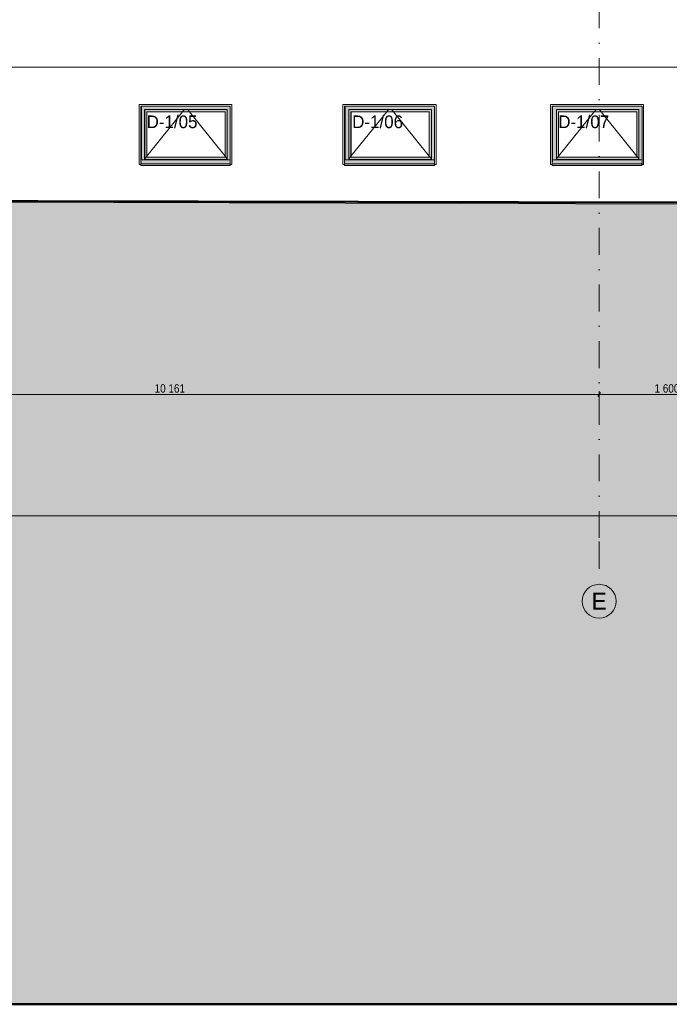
# Model space of a CAD drawing. Header units: millimetres. Extents: x -65 to 137875, y -1905 to 36930.
# Tile 121 of 151: x 65885 to 73569, y 1890 to 13545. Entities that reach past the tile are written whole.
import ezdxf
from ezdxf.enums import TextEntityAlignment as Align

# ---------------------------------------------------------------- set-up
doc = ezdxf.new("R2010")
doc.units = ezdxf.units.MM
doc.header["$MEASUREMENT"] = 0
doc.linetypes.add('Punkt katkend', pattern=[670.277762, 317.5, -176.388889, 0, -176.388874])
for name, color, linetype in [('00 2D joon.AR', 7, 'Continuous'), ('00 Silt sein.AR', 7, 'Continuous'), ('00 Telje mõõdud.AR', 7, 'Continuous'), ('00 Teljed.AR', 7, 'Continuous'), ('1232 Välisseinad.AR', 7, 'Continuous'), ('1232 Välisseinad.VANA', 7, 'Continuous'), ('Aken', 7, 'Continuous')]:
    doc.layers.add(name, color=color, linetype=linetype)
doc.styles.add('GENERATED_STYLE_4', font='txt', dxfattribs={"width": 0.84})
doc.styles.add('GENERATED_STYLE_6', font='txt')
doc.dimstyles.new('GENERATED_STYLE__1', dxfattribs={"dimtxt": 100, "dimasz": 38, "dimexe": 0.18, "dimexo": 1.5, "dimgap": 0, "dimtad": 1, "dimtih": 1, "dimtoh": 1, "dimdec": 0, "dimzin": 0, "dimdsep": 46, "dimtxsty": 'GENERATED_STYLE_4', "dimblk": 'ARROWHEAD_2', "dimblk1": 'ARROWHEAD_2', "dimblk2": 'ARROWHEAD_2', "dimcen": 0.09, "dimclrd": 256, "dimclre": 256, "dimclrt": 256, "dimadec": 1, "dimazin": 0, "dimtfac": 1, "dimtdec": 4, "dimtmove": 0, "dimatfit": 3, "dimfxl": 0, "dimtolj": 1, "dimtzin": 0, "dimarcsym": 0})

# ---------------------------------------------------------------- blocks, each defined once
blk = doc.blocks.new('Section Element_371_2', base_point=(-56954, 12361))
at = {"layer": '1232 Välisseinad.AR', "color": 7, "linetype": 'Continuous', "lineweight": 13}
for p, q in [((67298, 12540), (67318, 12540)), ((67298, 11831), (67298, 12540)), ((68375, 12540), (68395, 12540)), ((68395, 12540), (68395, 11831)), ((67318, 11831), (67298, 11831)), ((67318, 11831), (67318, 11831)), ((68395, 11831), (68375, 11831))]:
    blk.add_line(p, q, dxfattribs=at)
blk = doc.blocks.new('Section Element_372_2', base_point=(-56954, 12361))
at = {"layer": '1232 Välisseinad.AR', "color": 7, "linetype": 'Continuous', "lineweight": 13}
for p, q in [((70790, 12540), (70810, 12540)), ((70810, 12540), (70810, 11831)), ((70790, 11831), (70790, 11831)), ((70810, 11831), (70790, 11831))]:
    blk.add_line(p, q, dxfattribs=at)
blk = doc.blocks.new('Section Element_375_2', base_point=(-56954, 12361))
at = {"layer": '1232 Välisseinad.AR', "color": 7, "linetype": 'Continuous', "lineweight": 13}
for p, q in [((72165, 12540), (73265, 12540)), ((72165, 11831), (72165, 12540)), ((73265, 12540), (73265, 11831)), ((72183, 11831), (72165, 11831)), ((73246, 11831), (73243, 11831)), ((73265, 11831), (73246, 11831))]:
    blk.add_line(p, q, dxfattribs=at)
blk = doc.blocks.new('Section Element_464_2', base_point=(-56954, 12361))
at = {"layer": '1232 Välisseinad.AR', "color": 7, "linetype": 'Continuous', "lineweight": 13}
for p, q in [((67318, 12520), (67318, 11831)), ((67325, 11886), (67325, 12520))]:
    blk.add_line(p, q, dxfattribs=at)
blk = doc.blocks.new('Section Element_465_2', base_point=(-56954, 12361))
at = {"layer": '1232 Välisseinad.AR', "color": 7, "linetype": 'Continuous', "lineweight": 13}
for p, q in [((69708, 12540), (69728, 12540)), ((69708, 11831), (69708, 12540)), ((69728, 12520), (69728, 11831)), ((69734, 11886), (69734, 12520)), ((69728, 11831), (69708, 11831))]:
    blk.add_line(p, q, dxfattribs=at)
blk = doc.blocks.new('Section Element_466_2', base_point=(-56954, 12361))
at = {"layer": '1232 Välisseinad.AR', "color": 7, "linetype": 'Continuous', "lineweight": 13}
for p, q in [((72185, 12520), (72185, 11839)), ((72186, 11869), (72186, 12520))]:
    blk.add_line(p, q, dxfattribs=at)
blk = doc.blocks.new('Section Element_472_2', base_point=(-56954, 12361))
at = {"layer": '1232 Välisseinad.AR', "color": 7, "linetype": 'Continuous', "lineweight": 13}
blk.add_line((68375, 11840), (68375, 12520), dxfattribs=at)
blk = doc.blocks.new('Section Element_473_2', base_point=(-56954, 12361))
at = {"layer": '1232 Välisseinad.AR', "color": 7, "linetype": 'Continuous', "lineweight": 13}
blk.add_line((70790, 11831), (70790, 12520), dxfattribs=at)
blk = doc.blocks.new('Section Element_474_2', base_point=(-56954, 12361))
at = {"layer": '1232 Välisseinad.AR', "color": 7, "linetype": 'Continuous', "lineweight": 13}
blk.add_line((73246, 11831), (73246, 12520), dxfattribs=at)
blk = doc.blocks.new('Section Element_491_2', base_point=(-56954, 12361))
at = {"layer": '1232 Välisseinad.AR', "color": 7, "linetype": 'Continuous', "lineweight": 13}
blk.add_line((76579, 12981), (61564, 12981), dxfattribs=at)
blk = doc.blocks.new('Section Element_520_2', base_point=(-56954, 12361))
at = {"layer": 'Aken', "linetype": 'Continuous', "lineweight": 13, "true_color": 0x3b3c3b}
for points in [[(67325, 12520), (67325, 12480), (67363, 12480), (68340, 12480), (68375, 12480), (68375, 12520)], [(67325, 12520), (67325, 12480), (67363, 12480), (68340, 12480), (68375, 12480), (68375, 12520)], [(67325, 11891), (67363, 11891), (67363, 12480), (67325, 12480)], [(67363, 12480), (67325, 12480), (67325, 12010), (67363, 12011)], [(67364, 12480), (67363, 12480), (67363, 11891), (67364, 11891)], [(67363, 12480), (67363, 12011), (67364, 11982), (67364, 12480)], [(67364, 12480), (67364, 12455), (67389, 12455), (68316, 12455), (68340, 12455), (68340, 12480)], [(67364, 12480), (67364, 12455), (67389, 12455), (68316, 12455), (68340, 12455), (68340, 12480)], [(68375, 12480), (68340, 12480), (68340, 11891), (68375, 11891)], [(68375, 12480), (68340, 12480), (68340, 11891), (68375, 11891)], [(67389, 12455), (67364, 12455), (67364, 11916), (67389, 11916)], [(67389, 12455), (67364, 12455), (67364, 11982), (67389, 11982)], [(67389, 12455), (67389, 11916), (67389, 11916), (67389, 12455)], [(67389, 12455), (67389, 11982), (67389, 11965), (67389, 12455)], [(68316, 12455), (68316, 11916), (68340, 11916), (68340, 12455)], [(68316, 12455), (68316, 11916), (68340, 11916), (68340, 12455)], [(67363, 11891), (67325, 11891), (67325, 11886), (68375, 11886), (68375, 11891), (68340, 11891)], [(67389, 11916), (67364, 11916), (67364, 11891), (68340, 11891), (68340, 11916), (68316, 11916)], [(68108, 11916), (68108, 11891), (68340, 11891), (68340, 11916)], [(68375, 11891), (68123, 11891), (68123, 11886), (68375, 11886)]]:
    blk.add_hatch(color=250, dxfattribs=at).paths.add_polyline_path(points)
at = {"layer": 'Aken', "color": 7, "linetype": 'Continuous', "lineweight": 13}
for p, q in [((67363, 12480), (67363, 11891)), ((68340, 12480), (67363, 12480)), ((67364, 12480), (67364, 11891)), ((68340, 11891), (68340, 12480)), ((67389, 12455), (67389, 11916)), ((68316, 12455), (67389, 12455)), ((68316, 11916), (68316, 12455)), ((67363, 11891), (68340, 11891)), ((67389, 11916), (68316, 11916))]:
    blk.add_line(p, q, dxfattribs=at)
at = {"layer": 'Aken', "color": 253, "linetype": 'Continuous', "lineweight": 13, "true_color": 0xa5a6a4}
for p, q in [((67812, 12455), (67832, 12480)), ((67892, 12455), (67872, 12480)), ((67389, 11929), (67812, 12455)), ((68316, 11929), (67892, 12455)), ((67364, 11898), (67389, 11929)), ((68340, 11898), (68316, 11929))]:
    blk.add_line(p, q, dxfattribs=at)
at = {"layer": 'Aken', "color": 7, "linetype": 'Continuous', "lineweight": 15}
blk.add_line((67389, 11916), (67389, 12455), dxfattribs=at)
blk = doc.blocks.new('Section Element_521_2', base_point=(-56954, 12361))
at = {"layer": 'Aken', "linetype": 'Continuous', "lineweight": 13, "true_color": 0x3b3c3b}
for points in [[(69734, 12520), (69734, 12480), (69778, 12480), (70755, 12480), (70790, 12480), (70790, 12520)], [(69734, 12520), (69734, 12480), (69778, 12480), (70755, 12480), (70790, 12480), (70790, 12520)], [(69734, 11891), (69778, 11891), (69778, 12480), (69734, 12480)], [(69734, 12010), (69778, 12011), (69778, 12480), (69734, 12480)], [(69778, 12480), (69778, 12480), (69778, 11891), (69778, 11891)], [(69778, 12480), (69778, 12480), (69778, 12011), (69778, 11982)], [(70755, 12480), (69778, 12480), (69778, 12455), (69803, 12455), (70730, 12455), (70755, 12455)], [(70755, 12480), (69778, 12480), (69778, 12455), (69803, 12455), (70730, 12455), (70755, 12455)], [(70790, 12480), (70755, 12480), (70755, 11891), (70790, 11891)], [(70790, 12480), (70755, 12480), (70755, 11891), (70790, 11891)], [(69803, 12455), (69778, 12455), (69778, 11916), (69803, 11916)], [(69803, 12455), (69778, 12455), (69778, 11982), (69803, 11982)], [(69803, 12455), (69803, 11916), (69804, 11916), (69804, 12455)], [(69803, 12455), (69803, 11982), (69804, 11965), (69804, 12455)], [(70730, 12455), (70730, 11916), (70755, 11916), (70755, 12455)], [(70730, 12455), (70730, 11916), (70755, 11916), (70755, 12455)], [(69734, 11886), (70790, 11886), (70790, 11891), (70755, 11891), (69778, 11891), (69734, 11891)], [(69803, 11916), (69778, 11916), (69778, 11891), (70755, 11891), (70755, 11916), (70730, 11916)], [(70523, 11916), (70523, 11891), (70755, 11891), (70755, 11916)], [(70790, 11891), (70538, 11891), (70538, 11886), (70790, 11886)], [(70790, 11831), (70790, 11831), (70790, 11842), (70790, 11837)], [(70790, 11831), (70790, 11831), (70790, 11842), (70790, 11837)]]:
    blk.add_hatch(color=250, dxfattribs=at).paths.add_polyline_path(points)
at = {"layer": 'Aken', "color": 7, "linetype": 'Continuous', "lineweight": 13}
for p, q in [((69778, 12480), (69778, 11891)), ((69778, 12480), (69778, 11891)), ((70755, 12480), (69778, 12480)), ((70755, 11891), (70755, 12480)), ((69803, 12455), (69803, 11916)), ((70730, 12455), (69803, 12455)), ((70730, 11916), (70730, 12455)), ((69778, 11891), (70755, 11891)), ((69803, 11916), (70730, 11916))]:
    blk.add_line(p, q, dxfattribs=at)
at = {"layer": 'Aken', "color": 253, "linetype": 'Continuous', "lineweight": 13, "true_color": 0xa5a6a4}
for p, q in [((70227, 12455), (70247, 12480)), ((70307, 12455), (70287, 12480)), ((69803, 11929), (70227, 12455)), ((70730, 11929), (70307, 12455)), ((69778, 11898), (69803, 11929)), ((70755, 11898), (70730, 11929))]:
    blk.add_line(p, q, dxfattribs=at)
at = {"layer": 'Aken', "color": 7, "linetype": 'Continuous', "lineweight": 15}
blk.add_line((69804, 11916), (69804, 12455), dxfattribs=at)
blk = doc.blocks.new('Section Element_522_2', base_point=(-56954, 12361))
at = {"layer": 'Aken', "linetype": 'Continuous', "lineweight": 13, "true_color": 0x3b3c3b}
for points in [[(73246, 12520), (72186, 12520), (72186, 12480), (72233, 12480), (73210, 12480), (73246, 12480)], [(73246, 12520), (72186, 12520), (72186, 12480), (72233, 12480), (73210, 12480), (73246, 12480)], [(72233, 12480), (72186, 12480), (72186, 11891), (72233, 11891)], [(72186, 12480), (72186, 12010), (72233, 12011), (72233, 12480)], [(72233, 12480), (72233, 12480), (72233, 11891), (72233, 11891)], [(72233, 12480), (72233, 12480), (72233, 12011), (72233, 11982)], [(73210, 12480), (72233, 12480), (72233, 12455), (72258, 12455), (73185, 12455), (73210, 12455)], [(73210, 12480), (72233, 12480), (72233, 12455), (72258, 12455), (73185, 12455), (73210, 12455)], [(73246, 12480), (73210, 12480), (73210, 11891), (73246, 11891)], [(73246, 12480), (73210, 12480), (73210, 11891), (73246, 11891)], [(72258, 12455), (72233, 12455), (72233, 11916), (72258, 11916)], [(72233, 12455), (72233, 11982), (72258, 11982), (72258, 12455)], [(72258, 12455), (72258, 11916), (72258, 11916), (72258, 12455)], [(72258, 12455), (72258, 11982), (72258, 11965), (72258, 12455)], [(73185, 12455), (73185, 11916), (73210, 11916), (73210, 12455)], [(73185, 12455), (73185, 11916), (73210, 11916), (73210, 12455)], [(72186, 11891), (72186, 11869), (72188, 11886), (72466, 11886), (73246, 11886), (73246, 11891), (73210, 11891), (72233, 11891)], [(72258, 11916), (72233, 11916), (72233, 11891), (73210, 11891), (73210, 11916), (73185, 11916)], [(72979, 11916), (72979, 11891), (73210, 11891), (73210, 11916)], [(72993, 11891), (72993, 11886), (73246, 11886), (73246, 11891)], [(72188, 11886), (72186, 11881), (72186, 11869)], [(73246, 11860), (73243, 11837), (73243, 11831), (73246, 11831)], [(73246, 11860), (73243, 11837), (73243, 11831), (73246, 11831)]]:
    blk.add_hatch(color=250, dxfattribs=at).paths.add_polyline_path(points)
at = {"layer": 'Aken', "color": 7, "linetype": 'Continuous', "lineweight": 13}
for p, q in [((72233, 12480), (72233, 11891)), ((72233, 12480), (72233, 11891)), ((73210, 12480), (72233, 12480)), ((73210, 11891), (73210, 12480)), ((72258, 12455), (72258, 11916)), ((73185, 12455), (72258, 12455)), ((73185, 11916), (73185, 12455)), ((72233, 11891), (73210, 11891)), ((72258, 11916), (73185, 11916))]:
    blk.add_line(p, q, dxfattribs=at)
at = {"layer": 'Aken', "color": 253, "linetype": 'Continuous', "lineweight": 13, "true_color": 0xa5a6a4}
for p, q in [((72682, 12455), (72702, 12480)), ((72762, 12455), (72742, 12480)), ((72258, 11929), (72682, 12455)), ((73185, 11929), (72762, 12455)), ((72233, 11898), (72258, 11929)), ((73210, 11898), (73185, 11929))]:
    blk.add_line(p, q, dxfattribs=at)
at = {"layer": 'Aken', "color": 7, "linetype": 'Continuous', "lineweight": 15}
blk.add_line((72258, 11916), (72258, 12455), dxfattribs=at)
blk = doc.blocks.new('Section Element_533_2', base_point=(-56954, 12361))
at = {"layer": '1232 Välisseinad.VANA', "linetype": 'Continuous', "lineweight": 13, "true_color": 0x3b3c3b}
for points in [[(67318, 11838), (68375, 11838), (68375, 11840), (68375, 11840), (68375, 11886), (67325, 11886), (67321, 11862)], [(68375, 11838), (67318, 11838), (67318, 11817), (68375, 11817)], [(68123, 11886), (68375, 11840), (68375, 11886)], [(68375, 11840), (68375, 11838), (68375, 11817), (68375, 11817), (68375, 11822), (68375, 11822), (68375, 11818), (68375, 11818), (68375, 11837), (68375, 11839)], [(68375, 11822), (68375, 11822), (68375, 11818), (68375, 11818)]]:
    blk.add_hatch(color=250, dxfattribs=at).paths.add_polyline_path(points)
at = {"layer": '1232 Välisseinad.VANA', "color": 7, "linetype": 'Continuous', "lineweight": 13}
for p, q in [((67321, 11862), (67318, 11838)), ((67318, 11838), (68375, 11838)), ((67318, 11838), (67318, 11817)), ((67318, 11817), (68375, 11817)), ((67325, 11886), (68375, 11886)), ((68375, 11840), (68375, 11838)), ((68375, 11837), (68375, 11839)), ((68375, 11838), (68375, 11817)), ((68375, 11818), (68375, 11837)), ((68375, 11817), (68375, 11822)), ((68375, 11822), (68375, 11818))]:
    blk.add_line(p, q, dxfattribs=at)
blk = doc.blocks.new('Section Element_534_2', base_point=(-56954, 12361))
at = {"layer": '1232 Välisseinad.VANA', "linetype": 'Continuous', "lineweight": 13, "true_color": 0x3b3c3b}
for points in [[(69728, 11838), (70790, 11838), (70790, 11843), (70790, 11886), (69734, 11886), (69731, 11862)], [(70790, 11817), (70790, 11838), (69728, 11838), (69728, 11817)], [(70538, 11886), (70790, 11840), (70790, 11843), (70790, 11886)], [(70790, 11843), (70790, 11838), (70790, 11817), (70790, 11817), (70790, 11822), (70790, 11822), (70790, 11818), (70790, 11818), (70790, 11837), (70790, 11842)], [(70790, 11839), (70790, 11842), (70790, 11843), (70790, 11840)], [(70790, 11818), (70790, 11818), (70790, 11822), (70790, 11822)]]:
    blk.add_hatch(color=250, dxfattribs=at).paths.add_polyline_path(points)
at = {"layer": '1232 Välisseinad.VANA', "color": 7, "linetype": 'Continuous', "lineweight": 13}
for p, q in [((69731, 11862), (69728, 11838)), ((69728, 11838), (70790, 11838)), ((69728, 11838), (69728, 11817)), ((69728, 11817), (70790, 11817)), ((69734, 11886), (70790, 11886)), ((70790, 11843), (70790, 11838)), ((70790, 11837), (70790, 11842)), ((70790, 11838), (70790, 11817)), ((70790, 11818), (70790, 11837)), ((70790, 11817), (70790, 11822)), ((70790, 11822), (70790, 11818))]:
    blk.add_line(p, q, dxfattribs=at)
blk = doc.blocks.new('Section Element_535_2', base_point=(-56954, 12361))
at = {"layer": '1232 Välisseinad.VANA', "linetype": 'Continuous', "lineweight": 13, "true_color": 0x3b3c3b}
for points in [[(72183, 11838), (73243, 11838), (73246, 11861), (73246, 11886), (72466, 11886), (72188, 11886), (72186, 11862), (72185, 11839), (72183, 11839)], [(73243, 11817), (73243, 11838), (72183, 11838), (72183, 11817)], [(73246, 11886), (72993, 11886), (73243, 11840), (73246, 11861)], [(73246, 11861), (73243, 11838), (73243, 11817), (73243, 11817), (73243, 11822), (73243, 11822), (73243, 11818), (73243, 11818), (73243, 11837), (73246, 11860)], [(73243, 11839), (73246, 11860), (73246, 11861), (73243, 11840)], [(73243, 11818), (73243, 11818), (73243, 11822), (73243, 11822)]]:
    blk.add_hatch(color=250, dxfattribs=at).paths.add_polyline_path(points)
at = {"layer": '1232 Välisseinad.VANA', "color": 7, "linetype": 'Continuous', "lineweight": 13}
for p, q in [((72183, 11839), (72183, 11838)), ((72183, 11838), (73243, 11838)), ((72183, 11838), (72183, 11817)), ((72183, 11817), (73243, 11817)), ((72188, 11886), (72186, 11862)), ((72188, 11886), (73246, 11886)), ((73246, 11861), (73243, 11838)), ((73243, 11837), (73246, 11860)), ((73243, 11838), (73243, 11817)), ((73243, 11818), (73243, 11837)), ((73243, 11817), (73243, 11822)), ((73243, 11822), (73243, 11818))]:
    blk.add_line(p, q, dxfattribs=at)
blk = doc.blocks.new('Section Element_543_2', base_point=(-56954, 12361))
at = {"layer": '1232 Välisseinad.AR', "color": 7, "linetype": 'Continuous', "lineweight": 13}
for p, q in [((67318, 12540), (68375, 12540)), ((67318, 12520), (68375, 12520))]:
    blk.add_line(p, q, dxfattribs=at)
blk = doc.blocks.new('Section Element_544_2', base_point=(-56954, 12361))
at = {"layer": '1232 Välisseinad.AR', "color": 7, "linetype": 'Continuous', "lineweight": 13}
for p, q in [((69728, 12540), (70790, 12540)), ((69728, 12520), (70790, 12520))]:
    blk.add_line(p, q, dxfattribs=at)
blk = doc.blocks.new('Section Element_545_2', base_point=(-56954, 12361))
at = {"layer": '1232 Välisseinad.AR', "color": 7, "linetype": 'Continuous', "lineweight": 13}
blk.add_line((72185, 12520), (73246, 12520), dxfattribs=at)
blk = doc.blocks.new('Section Element_549_2', base_point=(-56954, 12361))
at = {"layer": '1232 Välisseinad.AR', "color": 7, "linetype": 'Continuous', "lineweight": 13}
for p, q in [((54709, 11421), (81099, 11338)), ((83099, 11330), (54709, 11419)), ((83164, 7671), (54728, 7671))]:
    blk.add_line(p, q, dxfattribs=at)
blk = doc.blocks.new('*D2711', base_point=(-56954, 12361))
at = {"layer": '00 Telje mõõdud.AR', "color": 252, "linetype": 'Continuous', "lineweight": 13, "true_color": 0x8c8d8c}
for p, q in [((62592, 9134), (62563, 9084)), ((62578, 9072), (62578, 9147)), ((62578, 9109), (72738, 9109)), ((72753, 9134), (72724, 9084)), ((72738, 9072), (72738, 9147))]:
    blk.add_line(p, q, dxfattribs=at)
at = {"layer": '00 Telje mõõdud.AR', "color": 252, "lineweight": 13, "true_color": 0x8c8d8c, "insert": (67481, 9129), "char_height": 100, "attachment_point": 7, "style": 'GENERATED_STYLE_4'}
blk.add_mtext('\\A1;{\\pql;\\fArial|b0|i0|c0|p34;10\xa0161}', dxfattribs=at)
blk = doc.blocks.new('ARROWHEAD_2')
at = {"color": 0, "linetype": 'Continuous', "lineweight": 0}
for p, q in [((0, 0), (-1, 0)), ((-0.38, -0.66), (0.38, 0.66))]:
    blk.add_line(p, q, dxfattribs=at)
blk = doc.blocks.new('*D2712', base_point=(-56954, 12361))
at = {"layer": '00 Telje mõõdud.AR', "color": 252, "linetype": 'Continuous', "lineweight": 13, "true_color": 0x8c8d8c}
for p, q in [((72753, 9134), (72724, 9084)), ((72738, 9072), (72738, 9147)), ((72738, 9109), (74338, 9109)), ((74353, 9134), (74324, 9084)), ((74338, 9072), (74338, 9147))]:
    blk.add_line(p, q, dxfattribs=at)
at = {"layer": '00 Telje mõõdud.AR', "color": 252, "lineweight": 13, "true_color": 0x8c8d8c, "insert": (73394, 9129), "char_height": 100, "attachment_point": 7, "style": 'GENERATED_STYLE_4'}
blk.add_mtext('\\A1;{\\pql;\\fArial|b0|i0|c0|p34;1\xa0600}', dxfattribs=at)
blk = doc.blocks.new('Label_39_2', base_point=(67386, 12455))
at = {"layer": '00 Silt sein.AR', "color": 5, "lineweight": 13, "style": 'GENERATED_STYLE_4'}
blk.add_attdef('DUMMY_25', text='', height=150, dxfattribs=at).set_placement((67386, 12411), align=Align.TOP_LEFT)
blk = doc.blocks.new('Label_40_2', base_point=(69817, 12455))
at = {"layer": '00 Silt sein.AR', "color": 5, "lineweight": 13, "style": 'GENERATED_STYLE_4'}
blk.add_attdef('DUMMY_25', text='', height=150, dxfattribs=at).set_placement((69817, 12411), align=Align.TOP_LEFT)
blk = doc.blocks.new('Label_41_2', base_point=(72256, 12455))
at = {"layer": '00 Silt sein.AR', "color": 5, "lineweight": 13, "style": 'GENERATED_STYLE_4'}
blk.add_attdef('DUMMY_25', text='', height=150, dxfattribs=at).set_placement((72256, 12411), align=Align.TOP_LEFT)
blk = doc.blocks.new('Standard grid marker[2]_2', base_point=(72738, 32361))
at = {"layer": '00 Teljed.AR', "color": 252, "linetype": 'Punkt katkend', "lineweight": 13, "true_color": 0x8c8d8c}
for p, q in [((72738, 31861), (72738, 7361)), ((72738, 7361), (72738, 6861))]:
    blk.add_line(p, q, dxfattribs=at)
at = {"layer": '00 Teljed.AR', "color": 252, "linetype": 'Continuous', "lineweight": 13, "true_color": 0x8c8d8c}
blk.add_circle((72738, 6661), 200, dxfattribs=at)
at = {"layer": '00 Teljed.AR', "color": 252, "linetype": 'Punkt katkend', "lineweight": 13, "true_color": 0x8c8d8c}
blk.add_point((72738, 7361), dxfattribs=at)
blk.add_point((72738, 7361), dxfattribs=at)
at = {"layer": '00 Teljed.AR', "color": 252, "lineweight": 13, "true_color": 0x8c8d8c, "style": 'GENERATED_STYLE_6'}
for tag, p in [('AC_MarkerText_1_0', (72738, 32661)), ('AC_MarkerText_1_1', (72738, 6761))]:
    blk.add_attdef(tag, text='', height=200, rotation=360, dxfattribs=at).set_placement(p, align=Align.TOP_CENTER)

msp = doc.modelspace()

# ---------------------------------------------------------------- hatches: boundary and pattern name
at = {"layer": '00 2D joon.AR', "linetype": 'Continuous', "lineweight": 13}
msp.add_hatch(color=255, dxfattribs=at).paths.add_polyline_path([(12812.2, 11800.7), (21166.9, 11821.4), (22507.1, 11821.4), (22263.7, 11701.4), (21689.7, 11641.4), (26110.3, 11651.4), (31540.2, 11691.4), (54714.8, 11421.5), (83163.8, 11360), (84358.5, 11357.1), (84558.5, 11351.7), (89443.5, 11314.3), (89443.5, 1890.1), (12810.5, 1890.1)])

# ---------------------------------------------------------------- linework, layer by layer
at = {"layer": '00 2D joon.AR', "color": 7, "linetype": 'Continuous', "lineweight": 50, "flags": 128}
msp.add_lwpolyline([(12812.2, 11800.7), (21166.9, 11821.4), (22507.1, 11821.4), (22263.7, 11701.4), (21689.7, 11641.4), (26110.3, 11651.4), (31540.2, 11691.4), (54714.8, 11421.5), (83163.8, 11360), (84358.5, 11357.1), (84558.5, 11351.7), (89443.5, 11314.3), (89443.5, 1890.1), (12810.5, 1890.1)], close=True, dxfattribs=at)

# ---------------------------------------------------------------- block references
at = {"lineweight": 0}
for name in ['Section Element_371_2', 'Section Element_372_2', 'Section Element_375_2']:
    msp.add_blockref(name, (-56954.2, 12361.4), dxfattribs=at)
at = {"layer": '00 Silt sein.AR', "color": 5, "linetype": 'Continuous', "lineweight": 13}
for name, p, values in [('Label_39_2', (67385.8, 12455.4), {'DUMMY_25': 'D-1/05'}), ('Label_40_2', (69817.3, 12455.4), {'DUMMY_25': 'D-1/06'}), ('Label_41_2', (72255.5, 12455.4), {'DUMMY_25': 'D-1/07'})]:
    msp.add_blockref(name, p, dxfattribs=at).add_auto_attribs(values)
at = {"layer": '00 Teljed.AR', "color": 7, "linetype": 'Continuous', "lineweight": 13}
ref = msp.add_blockref('Standard grid marker[2]_2', (72738.5, 32361.4), dxfattribs=at)
ref.add_attrib('AC_MarkerText_1_1', 'E', dxfattribs={"color": 252, "lineweight": 13, "true_color": 0x8c8d8c, "height": 200, "rotation": 360, "style": 'GENERATED_STYLE_6'}).set_placement((72738.5, 6761.4), align=Align.TOP_CENTER)
at = {"layer": '1232 Välisseinad.AR', "lineweight": 0}
for name in ['Section Element_491_2', 'Section Element_543_2', 'Section Element_464_2', 'Section Element_472_2', 'Section Element_465_2', 'Section Element_544_2', 'Section Element_473_2', 'Section Element_466_2', 'Section Element_545_2', 'Section Element_474_2', 'Section Element_549_2']:
    msp.add_blockref(name, (-56954.2, 12361.4), dxfattribs=at)
at = {"layer": '1232 Välisseinad.VANA', "lineweight": 0}
for name in ['Section Element_533_2', 'Section Element_534_2', 'Section Element_535_2']:
    msp.add_blockref(name, (-56954.2, 12361.4), dxfattribs=at)
at = {"layer": 'Aken', "lineweight": 0}
for name in ['Section Element_520_2', 'Section Element_521_2', 'Section Element_522_2']:
    msp.add_blockref(name, (-56954.2, 12361.4), dxfattribs=at)

# ---------------------------------------------------------------- dimensions: what is measured, and where the dimension line sits
at = {"layer": '00 Telje mõõdud.AR', "color": 252, "linetype": 'Continuous', "lineweight": 13, "true_color": 0x8c8d8c}
for base, p1, p2, picture, middle in [((72738.5, 9109.5), (62577.6, 7534.5), (72738.5, 7957.1), '*D2711', (67696.8, 9179.5)), ((74338.5, 9109.5), (72738.5, 7957.1), (74338.5, 7860.4), '*D2712', (73570.2, 9179.5))]:
    dim = msp.add_linear_dim(base=base, p1=p1, p2=p2, dimstyle='GENERATED_STYLE__1', dxfattribs=at)
    dim.commit()
    dim.dimension.update_dxf_attribs({"geometry": picture, "text_midpoint": middle, "dimtype": 160})

doc.saveas('drawing.dxf')
